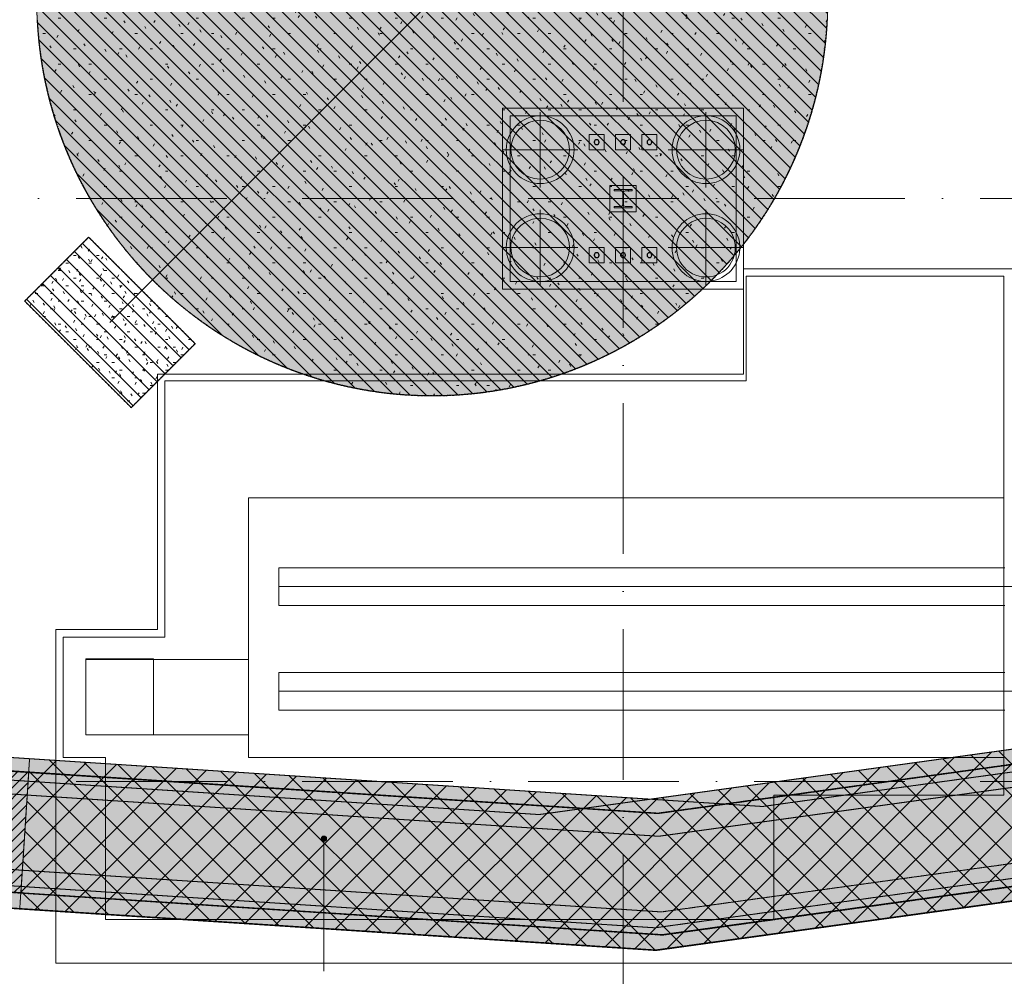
# Model space of a CAD drawing. Header units: millimetres. Extents: x -2694 to 330324, y -17289 to 76899.
# Tile 51 of 142: x 105762 to 118830, y 18165 to 30866. Entities that reach past the tile are written whole.
import ezdxf

# ---------------------------------------------------------------- set-up
doc = ezdxf.new("R2010")
doc.units = ezdxf.units.MM
for name, pattern in [('A_CARA_07', [7, 5, -2]), ('A_CARA_15', [7.6, 5, -1.3, 0, -1.3]), ('B_CARA_05', [4, 3, -1]), ('IMPORT-A_CARA_15', [760, 500, -130, 0, -130]), ('Čerchovaná 20mm', [3000, 2000, -500, 0, -500])]:
    doc.linetypes.add(name, pattern=pattern)
for name, color, linetype, lineweight in [('11542_003_OK-HALA_TaO-1_ET_R01_AciS_2025-04-14_sloupy_dwg', 150, 'Continuous', 9), ('CA_KOTY', 3, 'Continuous', 9), ('CA_KOTY-100', 3, 'Continuous', 9), ('CA_OSY', 5, 'IMPORT-A_CARA_15', 13), ('CA_PODLAHA25', 7, 'Continuous', 13), ('CA_POHHRA18', 9, 'Continuous', 9), ('CA_POHHRA25', 7, 'Continuous', 13), ('CA_REZY', 1, 'Continuous', 25), ('CA_SRAFY', 9, 'Continuous', 25), ('CA_TEXT25', 7, 'Continuous', 9), ('CA_ZAKLADY25', 7, 'Continuous', 13), ('CA_ZAKLADY5', 1, 'Continuous', 25), ('Konstrukční přípoje', 7, 'Continuous', 13), ('SS_HALA_TaO-DODAVKA_STAVEBNI', 140, 'Continuous', 9), ('SS_HALA_TaO-SLOUP', 140, 'Continuous', 9)]:
    doc.layers.add(name, color=color, linetype=linetype, lineweight=lineweight)
doc.styles.add('Arial_2', font='arial.ttf', dxfattribs={"width": 0.8, "height": 250})
doc.dimstyles.new('HP_Přímá_-_2_5_mm_Ariel', dxfattribs={"dimscale": 304.8, "dimtxt": 255.06485, "dimasz": 0.656168, "dimexe": 0.328084, "dimexo": 0.0625, "dimgap": 0.164042, "dimtad": 1, "dimdec": 0, "dimzin": 0, "dimdsep": 46, "dimtxsty": 'Arial_2', "dimblk1": 'OBLIQUE', "dimblk2": 'OBLIQUE', "dimsah": 1, "dimcen": 0.09, "dimazin": 0, "dimtfac": 1, "dimtdec": 4, "dimtix": 1, "dimtmove": 0, "dimatfit": 3, "dimfxl": 2.296588, "dimfxlon": 1, "dimtvp": 1, "dimtfill": 1, "dimtolj": 1, "dimtzin": 0, "dimarcsym": 2})
pattern_1 = [(0, (0, 0), (406.4, 101.6), [33.528, -271.272, 33.528, -271.272, -1625.6]), (0, (0, 0), (406.4, 101.6), [-609.6, 33.528, -576.072, 33.528, -271.272, -711.2]), (0, (0, 0), (406.4, 101.6), [-1524, 33.528, -169.672, 33.528, -474.472]), (120, (152.4, 50.8), (-291.18818, 301.15272), [33.528, -271.272, 33.528, -271.272, -1625.6]), (120, (152.4, 50.8), (-291.18818, 301.15272), [-609.6, 33.528, -576.072, 33.528, -271.272, -711.2]), (120, (152.4, 50.8), (-291.18818, 301.15272), [-1524, 33.528, -169.672, 33.528, -474.472]), (240, (203.2, 254), (-115.21182, -402.75272), [33.528, -271.272, 33.528, -271.272, -1625.6]), (240, (203.2, 254), (-115.21182, -402.75272), [-609.6, 33.528, -576.072, 33.528, -271.272, -711.2]), (240, (203.2, 254), (-115.21182, -402.75272), [-1524, 33.528, -169.672, 33.528, -474.472])]
pattern_2 = [(0, (0, 0), (609.6, 152.4), [50.292, -406.908, 50.292, -406.908, -2438.4]), (0, (0, 0), (609.6, 152.4), [-914.4, 50.292, -864.108, 50.292, -406.908, -1066.8]), (0, (0, 0), (609.6, 152.4), [-2286, 50.292, -254.508, 50.292, -711.708]), (120, (228.6, 76.2), (-436.78227, 451.729086), [50.292, -406.908, 50.292, -406.908, -2438.4]), (120, (228.6, 76.2), (-436.78227, 451.729086), [-914.4, 50.292, -864.108, 50.292, -406.908, -1066.8]), (120, (228.6, 76.2), (-436.78227, 451.729086), [-2286, 50.292, -254.508, 50.292, -711.708]), (240, (304.8, 381), (-172.81773, -604.129086), [50.292, -406.908, 50.292, -406.908, -2438.4]), (240, (304.8, 381), (-172.81773, -604.129086), [-914.4, 50.292, -864.108, 50.292, -406.908, -1066.8]), (240, (304.8, 381), (-172.81773, -604.129086), [-2286, 50.292, -254.508, 50.292, -711.708])]
pattern_3 = [(135, (0, 0), (-106.06602, -106.06602), [])]

# ---------------------------------------------------------------- blocks, each defined once
blk = doc.blocks.new('11542 TAO základy_rvt-1-BOURÁNÍ STÁVAJÍCÍCH ZÁKLADOVÝCH PRVKŮ')
at = {"layer": 'CA_SRAFY', "lineweight": 13}
h = blk.add_hatch(dxfattribs=at)
h.set_pattern_fill('FP_8', color=253, style=0, pattern_type=2)
h.set_pattern_definition(pattern_1)
h.paths.add_polyline_path([(111238, 25875), (111496, 25882), (111753, 25901), (112008, 25932), (112262, 25976), (112514, 26033), (112762, 26101), (113007, 26182), (113247, 26275), (113483, 26379), (113713, 26495), (113937, 26622), (114155, 26760), (114365, 26909), (114569, 27067), (114764, 27235), (114950, 27413), (115128, 27600), (115296, 27795), (115455, 27998), (115603, 28209), (115741, 28426), (115868, 28651), (115984, 28881), (116088, 29116), (116181, 29357), (116262, 29601), (116331, 29850), (116387, 30101), (116431, 30355), (116463, 30611), (116482, 30868), (116488, 31125), (116482, 31383), (116463, 31640), (116431, 31896), (116387, 32150), (116331, 32401), (116262, 32649), (116181, 32894), (116088, 33135), (115984, 33370), (115868, 33600), (115741, 33824), (115603, 34042), (115455, 34253), (115296, 34456), (115128, 34651), (114950, 34838), (114764, 35015), (114569, 35184), (114365, 35342), (114155, 35491), (113937, 35628), (113713, 35756), (113483, 35871), (113247, 35976), (113007, 36069), (112759, 36150), (112514, 36218), (112262, 36275), (112008, 36319), (111753, 36350), (111496, 36369), (111238, 36375), (110980, 36369), (110723, 36350), (110468, 36319), (110214, 36275), (109962, 36218), (109714, 36149), (109469, 36069), (109229, 35976), (108993, 35871), (108763, 35756), (108539, 35628), (108321, 35491), (108111, 35342), (107907, 35184), (107712, 35015), (107526, 34838), (107348, 34651), (107180, 34456), (107021, 34253), (106873, 34042), (106735, 33824), (106608, 33600), (106492, 33370), (106388, 33135), (106295, 32894), (106214, 32649), (106145, 32401), (106089, 32150), (106045, 31896), (106013, 31640), (105994, 31383), (105988, 31125), (105994, 30868), (106013, 30611), (106045, 30355), (106089, 30101), (106145, 29850), (106214, 29601), (106295, 29357), (106388, 29116), (106492, 28881), (106608, 28651), (106735, 28426), (106873, 28209), (107021, 27998), (107180, 27795), (107348, 27600), (107526, 27413), (107712, 27235), (107907, 27067), (108111, 26909), (108321, 26760), (108539, 26622), (108763, 26495), (108993, 26379), (109229, 26275), (109469, 26182), (109714, 26101), (109962, 26033), (110214, 25976), (110468, 25932), (110723, 25901), (110980, 25882)])
at = {"layer": 'CA_ZAKLADY25'}
h = blk.add_hatch(dxfattribs=at)
h.set_pattern_fill('FP_44', color=256, style=0, pattern_type=2)
h.set_pattern_definition([(0, (0, 0), (812.8, 203.2), [33.528, -576.072, 33.528, -576.072, -3251.2]), (0, (0, 0), (812.8, 203.2), [-1219.2, 33.528, -1185.672, 33.528, -576.072, -1422.4]), (0, (0, 0), (812.8, 203.2), [-3048, 33.528, -372.872, 33.528, -982.472]), (120, (304.8, 101.6), (-582.37636, 602.30545), [33.528, -576.072, 33.528, -576.072, -3251.2]), (120, (304.8, 101.6), (-582.37636, 602.30545), [-1219.2, 33.528, -1185.672, 33.528, -576.072, -1422.4]), (120, (304.8, 101.6), (-582.37636, 602.30545), [-3048, 33.528, -372.872, 33.528, -982.472]), (240, (406.4, 508), (-230.42364, -805.50545), [33.528, -576.072, 33.528, -576.072, -3251.2]), (240, (406.4, 508), (-230.42364, -805.50545), [-1219.2, 33.528, -1185.672, 33.528, -576.072, -1422.4]), (240, (406.4, 508), (-230.42364, -805.50545), [-3048, 33.528, -372.872, 33.528, -982.472])])
h.paths.add_polyline_path([(111238, 25875), (111496, 25882), (111753, 25901), (112008, 25932), (112262, 25976), (112514, 26033), (112762, 26101), (113007, 26182), (113247, 26275), (113483, 26379), (113713, 26495), (113937, 26622), (114155, 26760), (114365, 26909), (114569, 27067), (114764, 27235), (114950, 27413), (115128, 27600), (115296, 27795), (115455, 27998), (115603, 28209), (115741, 28426), (115868, 28651), (115984, 28881), (116088, 29116), (116181, 29357), (116262, 29601), (116331, 29850), (116387, 30101), (116431, 30355), (116463, 30611), (116482, 30868), (116488, 31125), (116482, 31383), (116463, 31640), (116431, 31896), (116387, 32150), (116331, 32401), (116262, 32649), (116181, 32894), (116088, 33135), (115984, 33370), (115868, 33600), (115741, 33824), (115603, 34042), (115455, 34253), (115296, 34456), (115128, 34651), (114950, 34838), (114764, 35015), (114569, 35184), (114365, 35342), (114155, 35491), (113937, 35628), (113713, 35756), (113483, 35871), (113247, 35976), (113007, 36069), (112759, 36150), (112514, 36218), (112262, 36275), (112008, 36319), (111753, 36350), (111496, 36369), (111238, 36375), (110980, 36369), (110723, 36350), (110468, 36319), (110214, 36275), (109962, 36218), (109714, 36149), (109469, 36069), (109229, 35976), (108993, 35871), (108763, 35756), (108539, 35628), (108321, 35491), (108111, 35342), (107907, 35184), (107712, 35015), (107526, 34838), (107348, 34651), (107180, 34456), (107021, 34253), (106873, 34042), (106735, 33824), (106608, 33600), (106492, 33370), (106388, 33135), (106295, 32894), (106214, 32649), (106145, 32401), (106089, 32150), (106045, 31896), (106013, 31640), (105994, 31383), (105988, 31125), (105994, 30868), (106013, 30611), (106045, 30355), (106089, 30101), (106145, 29850), (106214, 29601), (106295, 29357), (106388, 29116), (106492, 28881), (106608, 28651), (106735, 28426), (106873, 28209), (107021, 27998), (107180, 27795), (107348, 27600), (107526, 27413), (107712, 27235), (107907, 27067), (108111, 26909), (108321, 26760), (108539, 26622), (108763, 26495), (108993, 26379), (109229, 26275), (109469, 26182), (109714, 26101), (109962, 26033), (110214, 25976), (110468, 25932), (110723, 25901), (110980, 25882)])
h = blk.add_hatch(dxfattribs=at)
h.set_pattern_fill('FP_8', color=256, style=0, pattern_type=2)
h.set_pattern_definition(pattern_1)
h.paths.add_polyline_path([(107243, 25716), (108091, 26565), (106677, 27979), (105829, 27130), (106735, 26224)])
at = {"layer": 'CA_POHHRA25', "color": 253}
for p, q in [((111238, 31125), (107525, 27412)), ((107525, 27412), (107383, 27271)), ((107383, 27271), (106960, 26847))]:
    blk.add_line(p, q, dxfattribs=at)
at = {"layer": 'CA_ZAKLADY25', "color": 9, "linetype": 'B_CARA_05', "lineweight": 25}
for p, q in [((105829, 27130), (106677, 27979)), ((106677, 27979), (108091, 26565)), ((114765, 27237), (114762, 27234)), ((114765, 27237), (114762, 27234)), ((114762, 27234), (114765, 27237)), ((107243, 25716), (105830, 27129)), ((108090, 26564), (107243, 25716))]:
    blk.add_line(p, q, dxfattribs=at)
for start, end in [(182.833, 188.4581), (182.833, 188.4581), (182.833, 188.4581), (345.8981, 357.1632), (345.8981, 357.1632), (345.8981, 357.1632), (188.4716, 301.2781), (188.4716, 301.2781), (188.4716, 301.2781), (343.0623, 345.8864), (343.0623, 345.8864), (343.0623, 345.8864), (323.5002, 343.0405), (323.5002, 343.0405), (323.5002, 343.0405), (312.2269, 323.4886), (312.2269, 323.4886), (312.2269, 323.4886), (301.2862, 312.1392), (301.2862, 312.1392), (301.2862, 312.1392)]:
    blk.add_arc((111238, 31125), 5250, start, end, dxfattribs=at)
at = {"layer": 'CA_ZAKLADY5', "color": 253, "linetype": 'B_CARA_05', "lineweight": 13}
for p, q in [((106677, 27979), (105829, 27130)), ((108091, 26565), (106677, 27979)), ((114762, 27234), (114765, 27237)), ((105830, 27129), (107243, 25716)), ((107243, 25716), (108090, 26564))]:
    blk.add_line(p, q, dxfattribs=at)
for start, end in [(182.833, 188.4581), (345.8981, 357.1632), (188.4716, 301.2781), (343.0623, 345.8864), (323.5002, 343.0405), (312.2269, 323.4886), (301.2862, 312.1392)]:
    blk.add_arc((111238, 31125), 5250, start, end, dxfattribs=at)
blk = doc.blocks.new('11542_003_OK-HALA_TaO-1_ET_R01_AciS_2025-04-14_sloupy_dwg-1858929-BOURÁNÍ STÁVAJÍCÍCH ZÁKLADOVÝCH PRVKŮ')
at = {"layer": '11542_003_OK-HALA_TaO-1_ET_R01_AciS_2025-04-14_sloupy_dwg', "color": 140}
for p, q in [((113890, 28610), (113650, 28610)), ((113650, 28610), (113650, 28593)), ((113650, 28593), (113744, 28593)), ((113765, 28572), (113765, 28408)), ((113775, 28408), (113775, 28572)), ((113796, 28593), (113890, 28593)), ((113890, 28593), (113890, 28610)), ((113744, 28387), (113650, 28387)), ((113650, 28387), (113650, 28370)), ((113650, 28370), (113890, 28370)), ((113890, 28387), (113796, 28387)), ((113890, 28370), (113890, 28387))]:
    blk.add_line(p, q, dxfattribs=at)
for centre, radius, start, end in [((113420, 29240), 32, 0, 180), ((113420, 29240), 32, 180, 0), ((113770, 29240), 32, 0, 180), ((113770, 29240), 32, 180, 0), ((114120, 29240), 32, 0, 180), ((114120, 29240), 32, 180, 0), ((113744, 28572), 21, 0, 90), ((113796, 28572), 21, 90, 180), ((113744, 28408), 21, 270, 0), ((113796, 28408), 21, 180, 270), ((113420, 27740), 32, 0, 180), ((113420, 27740), 32, 180, 288), ((113420, 27740), 32, 290.551, 0), ((113770, 27740), 32, 0, 180), ((113770, 27740), 32, 180, 0), ((114120, 27740), 32, 0, 180), ((114120, 27740), 32, 180, 0)]:
    blk.add_arc(centre, radius, start, end, dxfattribs=at)
at = {"layer": 'SS_HALA_TaO-DODAVKA_STAVEBNI'}
for centre, start, end in [((113420, 29240), 0, 180), ((113420, 29240), 180, 0), ((113770, 29240), 0, 180), ((113770, 29240), 180, 0), ((114120, 29240), 0, 180), ((114120, 29240), 180, 0), ((113420, 27740), 0, 180), ((113420, 27740), 180, 288), ((113420, 27740), 290.551, 0), ((113770, 27740), 0, 180), ((113770, 27740), 180, 0), ((114120, 27740), 0, 180), ((114120, 27740), 180, 0)]:
    blk.add_arc(centre, 32, start, end, dxfattribs=at)
at = {"layer": 'SS_HALA_TaO-SLOUP'}
for p, q in [((113890, 28610), (113650, 28610)), ((113650, 28610), (113650, 28593)), ((113650, 28593), (113744, 28593)), ((113765, 28572), (113765, 28408)), ((113775, 28408), (113775, 28572)), ((113796, 28593), (113890, 28593)), ((113890, 28593), (113890, 28610)), ((113744, 28387), (113650, 28387)), ((113650, 28387), (113650, 28370)), ((113650, 28370), (113890, 28370)), ((113890, 28387), (113796, 28387)), ((113890, 28370), (113890, 28387))]:
    blk.add_line(p, q, dxfattribs=at)
for centre, start, end in [((113744, 28572), 0, 90), ((113796, 28572), 90, 180), ((113744, 28408), 270, 0), ((113796, 28408), 180, 270)]:
    blk.add_arc(centre, 21, start, end, dxfattribs=at)
blk = doc.blocks.new('M_Šroub HPM-E - 64_E-V454-BOURÁNÍ STÁVAJÍCÍCH ZÁKLADOVÝCH PRVKŮ')
at = {"layer": 'Konstrukční přípoje', "lineweight": 9}
h = blk.add_hatch(dxfattribs=at)
h.set_pattern_fill('FP_188', color=50, style=0, pattern_type=2)
h.set_pattern_definition([(45, (-113770.05, -29239.87), (-251.4472, 251.4472), []), (45, (-113770.05, -28858.87), (-251.4472, 251.4472), [])])
h.paths.add_polyline_path([(10, -30), (26, -19), (32, 0), (26, 19), (10, 30), (-10, 30), (-26, 19), (-32, 0), (-26, -19), (-10, -30)])
at = {"layer": 'Konstrukční přípoje'}
for p, q in [((-100, -100), (-100, 100)), ((-100, 100), (100, 100)), ((100, 100), (-100, 100)), ((-100, 100), (-100, -100)), ((100, 100), (100, -100)), ((100, -100), (100, 100)), ((100, -100), (-100, -100)), ((-100, -100), (100, -100))]:
    blk.add_line(p, q, dxfattribs=at)
at = {"layer": 'Konstrukční přípoje', "color": 250, "lineweight": 25}
for start, end in [(360, 180), (180, 360)]:
    blk.add_arc((0, 0), 32, start, end, dxfattribs=at)
at = {"layer": 'Konstrukční přípoje'}
for start, end in [(0, 180), (0, 180), (0, 180), (180, 360), (180, 360), (180, 360)]:
    blk.add_arc((0, 0), 32, start, end, dxfattribs=at)
blk = doc.blocks.new('M_Šroub HPM-E - 64_E-V455-BOURÁNÍ STÁVAJÍCÍCH ZÁKLADOVÝCH PRVKŮ')
at = {"layer": 'Konstrukční přípoje'}
for p, q in [((-100, -100), (-100, 100)), ((-100, 100), (100, 100)), ((100, 100), (-100, 100)), ((-100, 100), (-100, -100)), ((100, 100), (100, -100)), ((100, -100), (100, 100)), ((100, -100), (-100, -100)), ((-100, -100), (100, -100))]:
    blk.add_line(p, q, dxfattribs=at)
at = {"layer": 'Konstrukční přípoje', "color": 250, "lineweight": 25}
for start, end in [(360, 180), (180, 360)]:
    blk.add_arc((0, 0), 32, start, end, dxfattribs=at)
at = {"layer": 'Konstrukční přípoje'}
for start, end in [(0, 180), (0, 180), (0, 180), (180, 360), (180, 360), (180, 360)]:
    blk.add_arc((0, 0), 32, start, end, dxfattribs=at)
blk = doc.blocks.new('M_Šroub HPM-E - 64_E-V456-BOURÁNÍ STÁVAJÍCÍCH ZÁKLADOVÝCH PRVKŮ')
at = {"layer": 'Konstrukční přípoje'}
for p, q in [((-100, -100), (-100, 100)), ((-100, 100), (100, 100)), ((100, 100), (-100, 100)), ((-100, 100), (-100, -100)), ((100, 100), (100, -100)), ((100, -100), (100, 100)), ((100, -100), (-100, -100)), ((-100, -100), (100, -100))]:
    blk.add_line(p, q, dxfattribs=at)
at = {"layer": 'Konstrukční přípoje', "color": 250, "lineweight": 25}
for start, end in [(360, 180), (180, 360)]:
    blk.add_arc((0, 0), 32, start, end, dxfattribs=at)
at = {"layer": 'Konstrukční přípoje'}
for start, end in [(0, 180), (0, 180), (0, 180), (180, 360), (180, 360), (180, 360)]:
    blk.add_arc((0, 0), 32, start, end, dxfattribs=at)
blk = doc.blocks.new('M_Šroub HPM-E - 64_E-V457-BOURÁNÍ STÁVAJÍCÍCH ZÁKLADOVÝCH PRVKŮ')
at = {"layer": 'Konstrukční přípoje', "lineweight": 9}
h = blk.add_hatch(dxfattribs=at)
h.set_pattern_fill('FP_189', color=50, style=0, pattern_type=2)
h.set_pattern_definition([(45, (-113770.05, -27739.87), (-251.4472, 251.4472), []), (45, (-113770.05, -27358.87), (-251.4472, 251.4472), [])])
h.paths.add_polyline_path([(10, -30), (26, -19), (32, 0), (26, 19), (10, 30), (-10, 30), (-26, 19), (-32, 0), (-26, -19), (-10, -30)])
at = {"layer": 'Konstrukční přípoje'}
for p, q in [((100, 100), (-100, 100)), ((-100, 100), (-100, -100)), ((-100, -100), (-100, 100)), ((-100, 100), (100, 100)), ((100, -100), (100, 100)), ((100, 100), (100, -100)), ((-100, -100), (100, -100)), ((100, -100), (-100, -100))]:
    blk.add_line(p, q, dxfattribs=at)
at = {"layer": 'Konstrukční přípoje', "color": 250, "lineweight": 25}
for start, end in [(360, 180), (180, 360)]:
    blk.add_arc((0, 0), 32, start, end, dxfattribs=at)
at = {"layer": 'Konstrukční přípoje'}
for start, end in [(0, 180), (0, 180), (0, 180), (180, 0), (180, 360), (180, 360)]:
    blk.add_arc((0, 0), 32, start, end, dxfattribs=at)
blk = doc.blocks.new('M_Šroub HPM-E - 64_E-V458-BOURÁNÍ STÁVAJÍCÍCH ZÁKLADOVÝCH PRVKŮ')
at = {"layer": 'Konstrukční přípoje'}
for p, q in [((100, 100), (-100, 100)), ((-100, 100), (-100, -100)), ((-100, -100), (-100, 100)), ((-100, 100), (100, 100)), ((100, -100), (100, 100)), ((100, 100), (100, -100)), ((-100, -100), (100, -100)), ((100, -100), (-100, -100))]:
    blk.add_line(p, q, dxfattribs=at)
at = {"layer": 'Konstrukční přípoje', "color": 250, "lineweight": 25}
for start, end in [(360, 180), (180, 360)]:
    blk.add_arc((0, 0), 32, start, end, dxfattribs=at)
at = {"layer": 'Konstrukční přípoje'}
for start, end in [(0, 180), (0, 180), (0, 180), (180, 209.1748), (180, 209.1748), (180, 209.1748), (210, 0), (210, 360), (210, 360)]:
    blk.add_arc((0, 0), 32, start, end, dxfattribs=at)
blk = doc.blocks.new('M_Šroub HPM-E - 64_E-V459-BOURÁNÍ STÁVAJÍCÍCH ZÁKLADOVÝCH PRVKŮ')
at = {"layer": 'Konstrukční přípoje'}
for p, q in [((100, 100), (-100, 100)), ((-100, 100), (-100, -100)), ((-100, -100), (-100, 100)), ((-100, 100), (100, 100)), ((100, -100), (100, 100)), ((100, 100), (100, -100)), ((-100, -100), (100, -100)), ((100, -100), (-100, -100))]:
    blk.add_line(p, q, dxfattribs=at)
at = {"layer": 'Konstrukční přípoje', "color": 250, "lineweight": 25}
for start, end in [(360, 180), (180, 360)]:
    blk.add_arc((0, 0), 32, start, end, dxfattribs=at)
at = {"layer": 'Konstrukční přípoje'}
for start, end in [(0, 180), (0, 180), (0, 180), (180, 0), (180, 360), (180, 360)]:
    blk.add_arc((0, 0), 32, start, end, dxfattribs=at)
blk = doc.blocks.new('pilota 600 mm - D_900_780-2142294-BOURÁNÍ STÁVAJÍCÍCH ZÁKLADOVÝCH PRVKŮ')
at = {"layer": 'CA_POHHRA18'}
for q in [(0, 500), (-500, 0), (0, -500), (500, 0)]:
    blk.add_line((0, 0), q, dxfattribs=at)
blk = doc.blocks.new('pilota 600 mm - D_900_780-2142295-BOURÁNÍ STÁVAJÍCÍCH ZÁKLADOVÝCH PRVKŮ')
at = {"layer": 'CA_POHHRA18'}
for q in [(0, 500), (-500, 0), (500, 0), (0, -500)]:
    blk.add_line((0, 0), q, dxfattribs=at)
blk = doc.blocks.new('pilota 600 mm - D_900_780-V460-BOURÁNÍ STÁVAJÍCÍCH ZÁKLADOVÝCH PRVKŮ')
at = {"layer": 'CA_POHHRA18'}
for p, q in [((0, 0), (0, 500)), ((0, 0), (-500, 0)), ((0, 0), (500, 0)), ((0, 0), (0, -461)), ((0, -461), (0, -463)), ((0, -463), (0, -500))]:
    blk.add_line(p, q, dxfattribs=at)
blk = doc.blocks.new('DIMBLOCK3-BOURÁNÍ STÁVAJÍCÍCH ZÁKLADOVÝCH PRVKŮ')
at = {"layer": 'CA_KOTY-100'}
for p, q in [((153564, 22336), (153468, 23029)), ((153564, 22336), (153649, 22449)), ((153564, 22336), (114425, 16925)), ((153564, 22336), (153478, 22223)), ((153564, 22336), (153577, 22237)), ((114425, 16925), (114329, 17618)), ((114425, 16925), (114510, 17037)), ((114425, 16925), (114340, 16812)), ((114425, 16925), (114439, 16826))]:
    blk.add_line(p, q, dxfattribs=at)
at = {"layer": 'CA_KOTY-100', "color": 0, "insert": (133564, 19949), "char_height": 250, "width": 918.23, "attachment_point": 1, "rotation": 7.8719, "line_spacing_factor": 0.941778, "style": 'Arial_2', "bg_fill": 3, "box_fill_scale": 1.25, "bg_fill_color": 256, "bg_fill_true_color": 13158600, "bg_fill_transparency": 0}
blk.add_mtext('39511', dxfattribs=at)
blk = doc.blocks.new('_Oblique')
at = {"color": 0, "linetype": 'ByBlock', "lineweight": -2}
blk.add_line((-0.5, -0.5), (0.5, 0.5), dxfattribs=at)

msp = doc.modelspace()

# ---------------------------------------------------------------- hatches: boundary and pattern name
at = {"layer": 'CA_POHHRA18'}
h = msp.add_hatch(dxfattribs=at)
h.set_pattern_fill('FP_191', color=240, style=0, pattern_type=2)
h.set_pattern_definition(pattern_3)
h.paths.add_polyline_path([(111238, 25873.5), (111495.6, 25879.9), (111752.6, 25898.8), (112008.4, 25930.4), (112262.2, 25974.4), (112513.7, 26030.9), (112762, 26099.6), (113006.7, 26180.4), (113247.1, 26273.2), (113482.7, 26377.6), (113712.8, 26493.5), (113937.1, 26620.5), (114154.8, 26758.3), (114365.4, 26906.7), (114568.6, 27065.2), (114763.7, 27233.6), (114950.3, 27411.2), (115128, 27597.9), (115296.3, 27793), (115454.9, 27996.1), (115603.2, 28206.8), (115741.1, 28424.5), (115868.1, 28648.7), (115984, 28878.9), (116088.4, 29114.5), (116181.1, 29354.9), (116262, 29599.5), (116330.7, 29847.9), (116387.1, 30099.3), (116431.2, 30353.2), (116462.7, 30609), (116481.7, 30865.9), (116488, 31123.5), (116481.7, 31381.1), (116462.7, 31638.1), (116431.2, 31893.9), (116387.1, 32147.8), (116330.7, 32399.2), (116262, 32647.5), (116181.1, 32892.2), (116088.4, 33132.6), (115984, 33368.2), (115868.1, 33598.4), (115741.1, 33822.6), (115603.2, 34040.3), (115454.9, 34251), (115296.3, 34454.1), (115128, 34649.2), (114950.3, 34835.9), (114763.7, 35013.5), (114568.6, 35181.8), (114365.4, 35340.4), (114154.8, 35488.8), (113937.1, 35626.6), (113712.8, 35753.6), (113482.7, 35869.5), (113247.1, 35973.9), (113006.7, 36066.7), (112759.3, 36148.2), (112513.7, 36216.2), (112262.2, 36272.7), (112008.4, 36316.7), (111752.6, 36348.3), (111495.6, 36367.2), (111238, 36373.5), (110980.4, 36367.2), (110723.4, 36348.3), (110467.7, 36316.7), (110213.8, 36272.7), (109962.4, 36216.2), (109714, 36147.5), (109469.3, 36066.7), (109228.9, 35973.9), (108993.4, 35869.5), (108763.2, 35753.6), (108539, 35626.6), (108321.3, 35488.8), (108110.6, 35340.4), (107907.5, 35181.8), (107712.3, 35013.5), (107525.7, 34835.9), (107348, 34649.2), (107179.7, 34454.1), (107021.2, 34251), (106872.8, 34040.3), (106734.9, 33822.6), (106607.9, 33598.4), (106492.1, 33368.2), (106387.6, 33132.6), (106294.9, 32892.2), (106214.1, 32647.5), (106145.4, 32399.2), (106088.9, 32147.8), (106044.8, 31893.9), (106013.3, 31638.1), (105994.3, 31381.1), (105988, 31123.5), (105994.3, 30865.9), (106013.3, 30609), (106044.8, 30353.2), (106088.9, 30099.3), (106145.4, 29847.9), (106214.1, 29599.5), (106294.9, 29354.9), (106397, 29093.4), (106492.1, 28878.9), (106607.9, 28648.7), (106735.3, 28423.9), (106872.8, 28206.8), (107021.2, 27996.1), (107179.7, 27793), (107348, 27597.9), (107525.7, 27411.2), (107712.3, 27233.6), (107907.5, 27065.2), (108110.6, 26906.7), (108321.3, 26758.3), (108539, 26620.5), (108763.2, 26493.5), (108993.4, 26377.6), (109228.9, 26273.2), (109469.3, 26180.4), (109714, 26099.6), (109962.4, 26030.9), (110213.8, 25974.4), (110467.7, 25930.4), (110723.4, 25898.8), (110980.4, 25879.9)])
h = msp.add_hatch(dxfattribs=at)
h.set_pattern_fill('FP_191', color=240, style=0, pattern_type=2)
h.set_pattern_definition(pattern_3)
h.paths.add_polyline_path([(107242.9, 25714.2), (108091.4, 26562.7), (106677.2, 27976.9), (105828.6, 27128.4), (106735.3, 26221.7)])
h = msp.add_hatch(dxfattribs=at)
h.set_pattern_fill('FP_193', color=90, style=0, pattern_type=2)
h.set_pattern_definition([(45, (0, 0), (-211.99273, 211.99273), []), (135, (0, 0), (-211.99273, -211.99273), [])])
h.paths.add_polyline_path([(114205.2, 18514.7), (153343.8, 23926), (153070.8, 25900.5), (114133, 20516.9), (105893, 21054.5), (105763.2, 19065.4), (111554.5, 18687.6)])
h = msp.add_hatch(dxfattribs=at)
h.set_pattern_fill('FP_194', color=90, style=0, pattern_type=2)
h.set_pattern_definition([(45, (0, 0), (-70.71068, 70.71068), [])])
h.paths.add_polyline_path([(105778.4, 19276.3), (105882.8, 20872.9), (90914.6, 21849.4), (90810.2, 20252.8), (105422.3, 19299.5)])
at = {"layer": 'CA_POHHRA25', "linetype": 'B_CARA_05'}
h = msp.add_hatch(dxfattribs=at)
h.set_pattern_fill('FP_4', color=256, style=0, pattern_type=2)
h.set_pattern_definition(pattern_2)
h.paths.add_polyline_path([(115621.2, 20419.8), (164135.6, 27127.5), (164111.1, 27427), (114133, 20516.9)])
h = msp.add_hatch(dxfattribs=at)
h.set_pattern_fill('FP_5', color=256, style=0, pattern_type=2)
h.set_pattern_definition(pattern_2)
h.paths.add_polyline_path([(114243.5, 20024.6), (164185.7, 26929.7), (164161.1, 27229.1), (114232.6, 20325.9)])
h = msp.add_hatch(dxfattribs=at)
h.set_pattern_fill('FP_6', color=256, style=0, pattern_type=2)
h.set_pattern_definition(pattern_2)
h.paths.add_polyline_path([(114290.7, 18718.7), (164295.4, 25632.5), (164270.9, 25931.9), (114279.8, 19020.1)])
h = msp.add_hatch(dxfattribs=at)
h.set_pattern_fill('FP_6', color=256, style=0, pattern_type=2)
h.set_pattern_definition(pattern_2)
h.paths.add_polyline_path([(114205.5, 18507.9), (164274.5, 25430.5), (164250, 25730), (114194.6, 18809.3)])
h = msp.add_hatch(dxfattribs=at)
h.set_pattern_fill('FP_6', color=256, style=0, pattern_type=2)
h.set_pattern_definition(pattern_2)
h.paths.add_polyline_path([(112655.7, 20312.7), (114133, 20516.9), (71848.8, 23275.6), (71825.7, 22976.5), (111554.5, 20384.5)])
h = msp.add_hatch(dxfattribs=at)
h.set_pattern_fill('FP_3', color=256, style=0, pattern_type=2)
h.set_pattern_definition(pattern_2)
h.paths.add_polyline_path([(114243.5, 20024.6), (114232.6, 20325.9), (73446.1, 22986.9), (73789.3, 22663.9), (111554.5, 20200)])
h = msp.add_hatch(dxfattribs=at)
h.set_pattern_fill('FP_6', color=256, style=0, pattern_type=2)
h.set_pattern_definition(pattern_2)
h.paths.add_polyline_path([(114205.5, 18507.9), (114194.6, 18809.3), (71718.8, 21580.5), (71695.8, 21281.4), (111554.5, 18680.9)])
h = msp.add_hatch(dxfattribs=at)
h.set_pattern_fill('FP_2', color=256, style=0, pattern_type=2)
h.set_pattern_definition(pattern_2)
h.paths.add_polyline_path([(114290.7, 18718.7), (114279.8, 19020.1), (73398.7, 21687.3), (73744.3, 21364.1), (111554.5, 18897.3)])
at = {"layer": 'CA_TEXT25'}
h = msp.add_hatch(color=256, dxfattribs=at)
edge = h.paths.add_edge_path()
edge.add_arc((109799.9, 19992.7), 35, 0, 360)
at = {"layer": 'CA_ZAKLADY25', "linetype": 'B_CARA_05'}
h = msp.add_hatch(dxfattribs=at)
h.set_pattern_fill('FP_6', color=256, style=0, pattern_type=2)
h.set_pattern_definition(pattern_2)
h.paths.add_polyline_path([(114295.2, 18711.8), (164290.8, 25624.3), (256533.4, 28017.2), (300316.5, 24830.7), (300433, 26438.8), (256575.5, 29630.7), (164143.8, 27232.5), (114232, 20331.6), (73888.4, 22973.1), (68679.3, 27876.5), (374.8, 32323.6), (270.9, 30726.9), (68008.8, 26316.6), (73272.1, 21394.9), (111554.5, 18891.1)])
h = msp.add_hatch(dxfattribs=at)
h.set_pattern_fill('FP_6', color=256, style=0, pattern_type=2)
h.set_pattern_definition(pattern_2)
h.paths.add_polyline_path([(114295.2, 18711.8), (164290.8, 25624.3), (256533.4, 28017.2), (300316.5, 24830.7), (300433, 26438.8), (256575.5, 29630.7), (164143.8, 27232.5), (114232, 20331.6), (73888.4, 22973.1), (68679.3, 27876.5), (374.8, 32323.6), (270.9, 30726.9), (68008.8, 26316.6), (73272.1, 21394.9), (111554.5, 18891.1)])
h = msp.add_hatch(dxfattribs=at)
h.set_pattern_fill('FP_6', color=256, style=0, pattern_type=2)
h.set_pattern_definition(pattern_2)
h.paths.add_polyline_path([(114205.2, 18514.7), (164274.5, 25437.3), (256538.1, 27831.1), (300315, 24639.3), (300460.1, 26633.1), (256584.9, 29826.2), (164111.1, 27427), (114133, 20516.9), (71848.8, 23275.6), (259.8, 29642.3), (82.6, 27650.1), (71406.6, 21306.9), (111554.5, 18687.6)])
h = msp.add_hatch(dxfattribs=at)
h.set_pattern_fill('FP_6', color=256, style=0, pattern_type=2)
h.set_pattern_definition(pattern_2)
h.paths.add_polyline_path([(114205.2, 18514.7), (164274.5, 25437.3), (256538.1, 27831.1), (300315, 24639.3), (300460.1, 26633.1), (256584.9, 29826.2), (164111.1, 27427), (114133, 20516.9), (71848.8, 23275.6), (259.8, 29642.3), (82.6, 27650.1), (71406.6, 21306.9), (111554.5, 18687.6)])

# ---------------------------------------------------------------- linework, layer by layer
at = {"layer": 'CA_OSY', "linetype": 'Čerchovaná 20mm', "lineweight": 9}
for p, q in [((113770, -226.2), (113770, 75699.1)), ((-1493.6, 28489.9), (299971.9, 28489.9)), ((-1493.6, 20749.9), (299971.9, 20749.9))]:
    msp.add_line(p, q, dxfattribs=at)
at = {"layer": 'CA_OSY', "linetype": 'A_CARA_15', "lineweight": 9}
for p, q in [((141800, 23339.9), (109200, 23339.9)), ((141800, 21949.9), (109200, 21949.9))]:
    msp.add_line(p, q, dxfattribs=at)
at = {"layer": 'CA_PODLAHA25', "color": 240, "linetype": 'A_CARA_07', "lineweight": 9}
for p, q in [((115370, 26159.9), (115370, 27559.9)), ((115370, 27559.9), (136170, 27559.9)), ((136170, 27559.9), (115370, 27559.9)), ((115370, 27559.9), (115370, 26159.9)), ((107590, 22769.9), (107590, 26159.9)), ((107590, 26159.9), (115370, 26159.9)), ((115370, 26159.9), (107590, 26159.9)), ((107590, 26159.9), (107590, 22769.9)), ((106240, 18339.9), (106240, 22769.9)), ((106240, 22769.9), (107590, 22769.9)), ((107590, 22769.9), (106240, 22769.9)), ((106240, 22769.9), (106240, 18339.9)), ((150865, 18339.9), (106240, 18339.9)), ((106240, 18339.9), (150865, 18339.9))]:
    msp.add_line(p, q, dxfattribs=at)
at = {"layer": 'CA_POHHRA25', "linetype": 'A_CARA_07', "lineweight": 9}
for p, q in [((106677.2, 27976.9), (105828.6, 27128.4)), ((108091.4, 26562.7), (106677.2, 27976.9)), ((105828.6, 27128.4), (107242.9, 25714.2)), ((107242.9, 25714.2), (108091.4, 26562.7)), ((153070.8, 25900.5), (114133, 20516.9)), ((114205.2, 18514.7), (153343.8, 23926)), ((105882.8, 20872.9), (90914.6, 21849.4)), ((105893, 21054.5), (105763.2, 19065.4)), ((114133, 20516.9), (105893, 21054.5)), ((105778.4, 19276.3), (105882.8, 20872.9)), ((90810.2, 20252.8), (105778.4, 19276.3)), ((105763.2, 19065.4), (114205.2, 18514.7))]:
    msp.add_line(p, q, dxfattribs=at)
at = {"layer": 'CA_POHHRA25', "color": 240, "linetype": 'A_CARA_07', "lineweight": 9}
for p, q in [((115405, 26069.9), (115405, 27459.9)), ((115405, 27459.9), (118825, 27459.9)), ((118825, 27459.9), (118825, 20569.9)), ((107690, 22669.9), (107690, 26069.9)), ((107690, 26069.9), (109821.5, 26069.9)), ((109821.5, 26069.9), (112654.6, 26069.9)), ((112654.6, 26069.9), (115405, 26069.9)), ((108800, 24519.9), (108800, 22369.9)), ((118825, 24519.9), (108800, 24519.9)), ((118825, 24519.9), (118825, 21069.9)), ((118835, 23589.9), (109200, 23589.9)), ((109200, 23589.9), (109200, 23089.9)), ((109200, 23089.9), (109200, 23589.9)), ((109200, 23589.9), (118835, 23589.9)), ((109200, 23089.9), (118835, 23089.9)), ((118835, 23089.9), (109200, 23089.9)), ((106340, 21069.9), (106340, 22669.9)), ((106340, 22669.9), (107690, 22669.9)), ((106640, 22369.9), (106640, 22379.9)), ((107540, 22379.9), (106640, 22379.9)), ((108800, 22369.9), (106640, 22369.9)), ((106640, 22369.9), (106640, 21369.9)), ((106640, 22369.9), (107540, 22369.9)), ((107540, 22379.9), (107540, 22369.9)), ((108800, 22369.9), (107540, 22369.9)), ((107540, 22369.9), (107540, 21369.9)), ((108800, 21369.9), (108800, 22369.9)), ((118835, 22199.9), (109200, 22199.9)), ((109200, 22199.9), (109200, 21699.9)), ((109200, 21699.9), (109200, 22199.9)), ((109200, 22199.9), (118835, 22199.9)), ((109200, 21699.9), (118835, 21699.9)), ((118835, 21699.9), (109200, 21699.9)), ((106640, 21369.9), (108800, 21369.9)), ((107540, 21369.9), (108800, 21369.9)), ((108800, 21369.9), (108800, 21069.9)), ((106900, 21069.9), (106340, 21069.9)), ((106900, 18919.9), (106900, 21069.9)), ((108800, 21069.9), (118825, 21069.9)), ((118825, 20569.9), (115770, 20569.9)), ((115770, 20569.9), (115770, 18919.9)), ((115770, 18919.9), (106900, 18919.9))]:
    msp.add_line(p, q, dxfattribs=at)
at = {"layer": 'CA_POHHRA25', "linetype": 'B_CARA_05', "lineweight": 9}
for p, q in [((112655.7, 20312.7), (164111.1, 27427)), ((164111.1, 27427), (112655.7, 20312.7)), ((164161.1, 27229.1), (114232.6, 20325.9)), ((114232.6, 20325.9), (164161.1, 27229.1)), ((115621.2, 20419.8), (164135.6, 27127.5)), ((164135.6, 27127.5), (115621.2, 20419.8)), ((164185.7, 26929.7), (114243.5, 20024.6)), ((114243.5, 20024.6), (164185.7, 26929.7)), ((114279.8, 19020.1), (164270.9, 25931.9)), ((164270.9, 25931.9), (114279.8, 19020.1)), ((114194.6, 18809.3), (164250, 25730)), ((164250, 25730), (114194.6, 18809.3)), ((114290.7, 18718.7), (164295.4, 25632.5)), ((164295.4, 25632.5), (114290.7, 18718.7)), ((114205.5, 18507.9), (164274.5, 25430.5)), ((164274.5, 25430.5), (114205.5, 18507.9)), ((71848.8, 23275.6), (115621.2, 20419.8)), ((115621.2, 20419.8), (71848.8, 23275.6)), ((71825.7, 22976.5), (112655.7, 20312.7)), ((112655.7, 20312.7), (71825.7, 22976.5)), ((114232.6, 20325.9), (73916.4, 22956.3)), ((73916.4, 22956.3), (114232.6, 20325.9)), ((114243.5, 20024.6), (73789.3, 22663.9)), ((73789.3, 22663.9), (114243.5, 20024.6)), ((114194.6, 18809.3), (71718.8, 21580.5)), ((71718.8, 21580.5), (114194.6, 18809.3)), ((73398.7, 21687.3), (114279.8, 19020.1)), ((114279.8, 19020.1), (73398.7, 21687.3)), ((73272.1, 21394.9), (114290.7, 18718.7)), ((114290.7, 18718.7), (73272.1, 21394.9)), ((114205.5, 18507.9), (71695.8, 21281.4)), ((71695.8, 21281.4), (114205.5, 18507.9))]:
    msp.add_line(p, q, dxfattribs=at)
at = {"layer": 'CA_POHHRA25', "linetype": 'A_CARA_07', "lineweight": 9}
msp.add_arc((111238, 31123.5), 5250, 180, 360, dxfattribs=at)
at = {"layer": 'CA_REZY', "color": 240, "linetype": 'A_CARA_07', "lineweight": 9}
for p, q in [((118825, 27459.9), (115405, 27459.9)), ((115405, 27459.9), (115405, 26069.9)), ((118825, 24519.9), (118825, 27459.9)), ((109821.5, 26069.9), (107690, 26069.9)), ((107690, 26069.9), (107690, 22669.9)), ((112654.6, 26069.9), (109821.5, 26069.9)), ((115405, 26069.9), (112654.6, 26069.9)), ((108800, 21069.9), (108800, 24519.9)), ((108800, 24519.9), (118825, 24519.9)), ((107690, 22669.9), (106340, 22669.9)), ((106340, 22669.9), (106340, 21069.9)), ((107540, 22379.9), (106640, 22379.9)), ((106640, 22379.9), (106640, 22369.9)), ((106640, 21369.9), (106640, 22369.9)), ((106640, 22369.9), (107540, 22369.9)), ((106640, 22369.9), (107540, 22369.9)), ((107540, 22369.9), (107540, 22379.9)), ((107540, 22369.9), (107540, 21369.9)), ((107540, 21369.9), (106640, 21369.9)), ((106340, 21069.9), (106900, 21069.9)), ((106900, 21069.9), (106900, 18919.9)), ((118825, 21069.9), (108800, 21069.9)), ((118825, 20569.9), (118825, 21069.9)), ((115770, 18919.9), (115770, 20569.9)), ((115770, 20569.9), (118825, 20569.9)), ((106900, 18919.9), (115770, 18919.9))]:
    msp.add_line(p, q, dxfattribs=at)
at = {"layer": 'CA_TEXT25', "color": 50}
msp.add_line((109799.9, 19992.7), (109799.9, 18233.8), dxfattribs=at)
msp.add_circle((109799.9, 19992.7), 35, dxfattribs=at)
at = {"layer": 'CA_ZAKLADY25', "lineweight": 9}
for p, q in [((112170, 29689.9), (115370, 29689.9)), ((112170, 27289.9), (112170, 29689.9)), ((112170, 29689.9), (112170, 27289.9)), ((115370, 29689.9), (112170, 29689.9)), ((115370, 29689.9), (115370, 27887.5)), ((115370, 27887.5), (115370, 29689.9)), ((115370, 27887.5), (115370, 27289.9)), ((115370, 27289.9), (115370, 27887.5)), ((114822.9, 27289.9), (112170, 27289.9)), ((112170, 27289.9), (114822.9, 27289.9)), ((115370, 27289.9), (114822.9, 27289.9)), ((114822.9, 27289.9), (115370, 27289.9))]:
    msp.add_line(p, q, dxfattribs=at)
at = {"layer": 'CA_ZAKLADY25'}
for p, q in [((112270, 29589.9), (112270, 27389.9)), ((113170, 29589.9), (112270, 29589.9)), ((112270, 29589.9), (115270, 29589.9)), ((112270, 27389.9), (112270, 29589.9)), ((114370, 29589.9), (113170, 29589.9)), ((115270, 29589.9), (114370, 29589.9)), ((115270, 27762.5), (115270, 29589.9)), ((115270, 29589.9), (115270, 27762.5)), ((113595, 28314.9), (113595, 28664.9)), ((113595, 28664.9), (113945, 28664.9)), ((113595, 28664.9), (113595, 28314.9)), ((113945, 28664.9), (113595, 28664.9)), ((113945, 28664.9), (113945, 28314.9)), ((113945, 28664.9), (113945, 28314.9)), ((113945, 28314.9), (113595, 28314.9)), ((113595, 28314.9), (113945, 28314.9)), ((115270, 27389.9), (115270, 27762.5)), ((115270, 27762.5), (115270, 27389.9)), ((112270, 27389.9), (113170, 27389.9)), ((112270, 27389.9), (114927.9, 27389.9)), ((113170, 27389.9), (114370, 27389.9)), ((114370, 27389.9), (114927.9, 27389.9)), ((114927.9, 27389.9), (115270, 27389.9)), ((114927.9, 27389.9), (115270, 27389.9))]:
    msp.add_line(p, q, dxfattribs=at)
at = {"layer": 'CA_ZAKLADY25', "linetype": 'B_CARA_05', "lineweight": 9}
for p, q in [((114133, 20516.9), (164111.1, 27427)), ((164111.1, 27427), (114133, 20516.9)), ((114133, 20516.9), (164111.1, 27427)), ((164111.1, 27427), (114133, 20516.9)), ((114232, 20331.6), (164143.8, 27232.5)), ((164143.8, 27232.5), (114232, 20331.6)), ((114232, 20331.6), (164143.8, 27232.5)), ((164143.8, 27232.5), (114232, 20331.6)), ((164290.8, 25624.3), (114295.2, 18711.8)), ((114295.2, 18711.8), (164290.8, 25624.3)), ((164290.8, 25624.3), (114295.2, 18711.8)), ((114295.2, 18711.8), (164290.8, 25624.3)), ((164274.5, 25437.3), (114205.2, 18514.7)), ((114205.2, 18514.7), (164274.5, 25437.3)), ((164274.5, 25437.3), (114205.2, 18514.7)), ((114205.2, 18514.7), (164274.5, 25437.3)), ((71848.8, 23275.6), (114133, 20516.9)), ((114133, 20516.9), (71848.8, 23275.6)), ((71848.8, 23275.6), (114133, 20516.9)), ((114133, 20516.9), (71848.8, 23275.6)), ((73888.4, 22973.1), (114232, 20331.6)), ((114232, 20331.6), (73888.4, 22973.1)), ((73888.4, 22973.1), (114232, 20331.6)), ((114232, 20331.6), (73888.4, 22973.1)), ((114205.2, 18514.7), (71406.6, 21306.9)), ((71406.6, 21306.9), (114205.2, 18514.7)), ((114205.2, 18514.7), (71406.6, 21306.9)), ((71406.6, 21306.9), (114205.2, 18514.7)), ((114295.2, 18711.8), (73272.1, 21394.9)), ((73272.1, 21394.9), (114295.2, 18711.8)), ((114295.2, 18711.8), (73272.1, 21394.9)), ((73272.1, 21394.9), (114295.2, 18711.8))]:
    msp.add_line(p, q, dxfattribs=at)
at = {"layer": 'CA_ZAKLADY25', "lineweight": 9}
for centre, radius, start, end in [((112670, 29139.9), 450, 90, 270), ((112670, 29139.9), 450, 90, 270), ((112670, 29139.9), 450, 270, 90), ((112670, 29139.9), 450, 270, 90), ((114870, 29139.9), 450, 90, 270), ((114870, 29139.9), 450, 90, 270), ((114870, 29139.9), 450, 270, 90), ((114870, 29139.9), 450, 270, 90), ((112670, 29139.9), 390, 360, 180), ((112670, 29139.9), 390, 360, 180), ((114870, 29139.9), 390, 0, 180), ((114870, 29139.9), 390, 360, 180), ((112670, 29139.9), 390, 180, 360), ((112670, 29139.9), 390, 180, 360), ((114870, 29139.9), 390, 180, 360), ((114870, 29139.9), 390, 180, 360), ((112670, 27839.9), 450, 90, 270), ((112670, 27839.9), 450, 90, 270), ((112670, 27839.9), 390, 360, 140), ((112670, 27839.9), 390, 360, 140), ((112670, 27839.9), 450, 270, 90), ((112670, 27839.9), 450, 270, 90), ((114870, 27839.9), 450, 90, 270), ((114870, 27839.9), 450, 90, 270), ((114870, 27839.9), 390, 40, 180), ((114870, 27839.9), 390, 40, 180), ((114870, 27839.9), 450, 357.64714, 90), ((114870, 27839.9), 450, 357.64714, 90), ((112670, 27839.9), 390, 140.14215, 180), ((112670, 27839.9), 390, 140.14215, 180), ((114870, 27839.9), 390, 360, 39.96481), ((114870, 27839.9), 390, 360, 39.96481), ((112670, 27839.9), 390, 180, 360), ((112670, 27839.9), 390, 180, 360), ((114870, 27839.9), 390, 180, 291.77183), ((114870, 27839.9), 390, 180, 291.77183), ((114870, 27839.9), 390, 343.79502, 360), ((114870, 27839.9), 390, 343.79502, 360), ((114870, 27839.9), 450, 278.10355, 357.64714), ((114870, 27839.9), 450, 278.10355, 357.64714), ((114870, 27839.9), 390, 291.77183, 343.79502), ((114870, 27839.9), 390, 291.77183, 343.79502), ((114870, 27839.9), 450, 270, 278.10355), ((114870, 27839.9), 450, 270, 278.10355)]:
    msp.add_arc(centre, radius, start, end, dxfattribs=at)

# ---------------------------------------------------------------- block references
at = {"lineweight": 5}
msp.add_blockref('11542 TAO základy_rvt-1-BOURÁNÍ STÁVAJÍCÍCH ZÁKLADOVÝCH PRVKŮ', (0, 0), dxfattribs=at)
at = {"layer": '11542_003_OK-HALA_TaO-1_ET_R01_AciS_2025-04-14_sloupy_dwg', "color": 140}
msp.add_blockref('11542_003_OK-HALA_TaO-1_ET_R01_AciS_2025-04-14_sloupy_dwg-1858929-BOURÁNÍ STÁVAJÍCÍCH ZÁKLADOVÝCH PRVKŮ', (0, 0), dxfattribs=at)
at = {"layer": 'CA_POHHRA18'}
for name, p, rotation in [('pilota 600 mm - D_900_780-2142295-BOURÁNÍ STÁVAJÍCÍCH ZÁKLADOVÝCH PRVKŮ', (112670, 29139.9), 269.999999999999), ('pilota 600 mm - D_900_780-2142294-BOURÁNÍ STÁVAJÍCÍCH ZÁKLADOVÝCH PRVKŮ', (114870, 29139.9), 269.999999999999), ('pilota 600 mm - D_900_780-2142294-BOURÁNÍ STÁVAJÍCÍCH ZÁKLADOVÝCH PRVKŮ', (112670, 27839.9), 89.99999999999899), ('pilota 600 mm - D_900_780-V460-BOURÁNÍ STÁVAJÍCÍCH ZÁKLADOVÝCH PRVKŮ', (114870, 27839.9), 89.99999999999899)]:
    msp.add_blockref(name, p, dxfattribs=dict(at, rotation=rotation))
at = {"layer": 'Konstrukční přípoje'}
for name, p in [('M_Šroub HPM-E - 64_E-V455-BOURÁNÍ STÁVAJÍCÍCH ZÁKLADOVÝCH PRVKŮ', (113420, 29239.9)), ('M_Šroub HPM-E - 64_E-V454-BOURÁNÍ STÁVAJÍCÍCH ZÁKLADOVÝCH PRVKŮ', (113770, 29239.9)), ('M_Šroub HPM-E - 64_E-V456-BOURÁNÍ STÁVAJÍCÍCH ZÁKLADOVÝCH PRVKŮ', (114120, 29239.9)), ('M_Šroub HPM-E - 64_E-V458-BOURÁNÍ STÁVAJÍCÍCH ZÁKLADOVÝCH PRVKŮ', (113420, 27739.9)), ('M_Šroub HPM-E - 64_E-V457-BOURÁNÍ STÁVAJÍCÍCH ZÁKLADOVÝCH PRVKŮ', (113770, 27739.9)), ('M_Šroub HPM-E - 64_E-V459-BOURÁNÍ STÁVAJÍCÍCH ZÁKLADOVÝCH PRVKŮ', (114120, 27739.9))]:
    msp.add_blockref(name, p, dxfattribs=at)

# ---------------------------------------------------------------- next in the draw order: dimensions: what is measured, and where the dimension line sits
at = {"layer": 'CA_KOTY'}
dim = msp.add_linear_dim(base=(114425.1, 16924.6), p1=(153467.8, 23029.3), p2=(114329.2, 17618), angle=7.87188, dimstyle='HP_Přímá_-_2_5_mm_Ariel', override={"dimpost": '<>', "dimfxl": 39510.858713}, dxfattribs=at)
dim.commit()
dim.dimension.update_dxf_attribs({"geometry": 'DIMBLOCK3-BOURÁNÍ STÁVAJÍCÍCH ZÁKLADOVÝCH PRVKŮ', "text_midpoint": (133970, 19806.3)})

doc.saveas('drawing.dxf')
